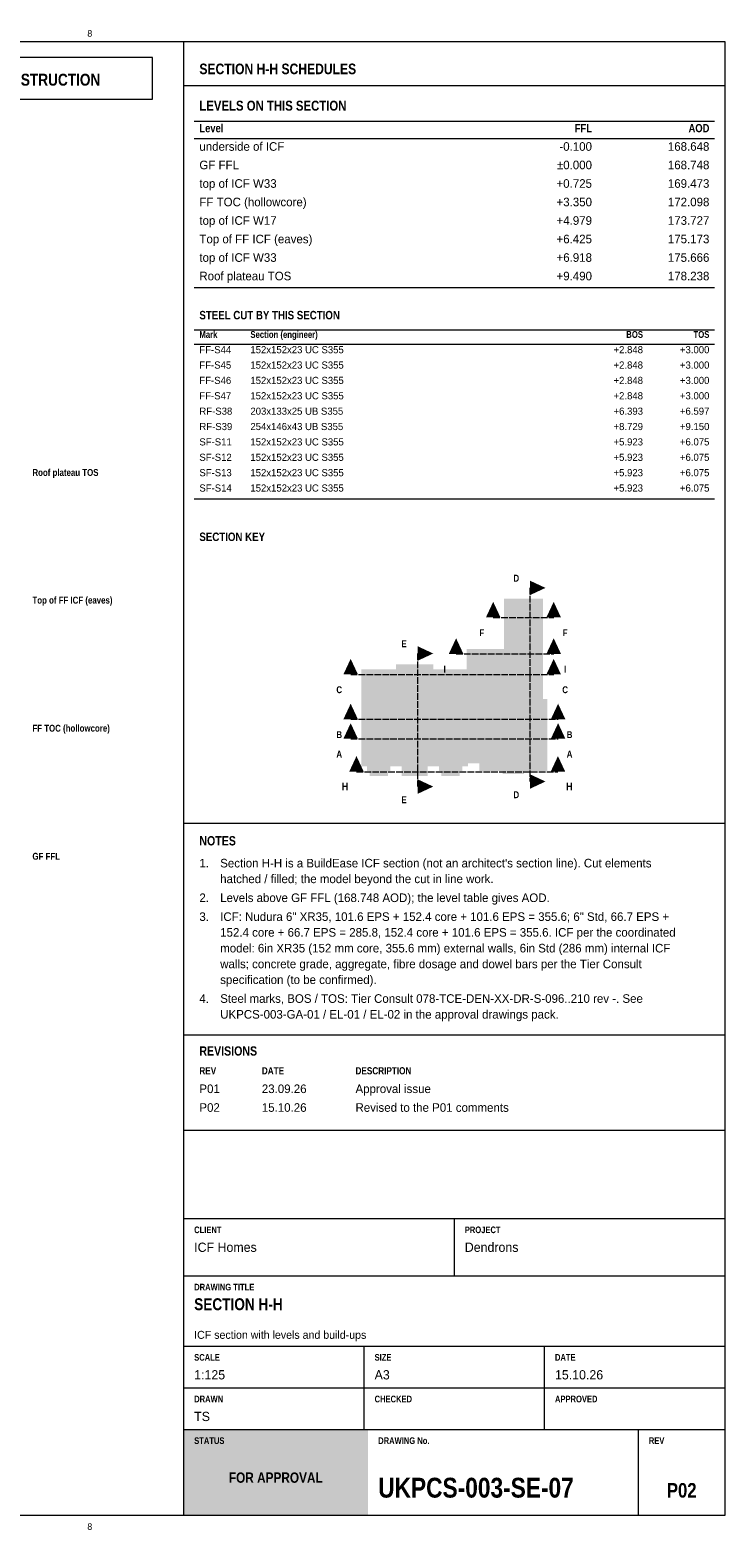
# Model space of a CAD drawing. Header units: millimetres. Extents: x 17 to 413, y 4 to 292.
# Tile 207 of 207: x 279 to 413, y 4 to 292. Entities that reach past the tile are written whole.
import ezdxf
from ezdxf.enums import TextEntityAlignment as Align

# ---------------------------------------------------------------- set-up
doc = ezdxf.new("R2010")
doc.units = ezdxf.units.MM
doc.linetypes.add('DASHED', pattern=[1.524, 1.27, -0.254])
for name, color, linetype in [('FILL-C_B2B2B8', 7, 'Continuous'), ('FILL-RED', 7, 'Continuous'), ('FILL-STEEL_GREY', 7, 'Continuous'), ('FILL-TEAL', 7, 'Continuous'), ('LINE-C_B2B2B8-DASH', 7, 'DASHED'), ('LINE-INK', 7, 'Continuous'), ('LINE-RED', 7, 'Continuous'), ('LINE-RED-DASH', 7, 'DASHED'), ('LINE-TEAL', 7, 'Continuous'), ('TEXT-C_B2B2B8', 7, 'Continuous'), ('TEXT-EPS', 7, 'Continuous'), ('TEXT-INK', 7, 'Continuous'), ('TEXT-RED', 7, 'Continuous'), ('TEXT-STEEL', 7, 'Continuous'), ('TEXT-STEEL_GREY', 7, 'Continuous'), ('TEXT-TEAL', 7, 'Continuous'), ('TEXT-TEAL_DK', 7, 'Continuous'), ('TEXT-WHITE', 7, 'Continuous')]:
    doc.layers.add(name, color=color, linetype=linetype)
doc.styles.add('OpenSansCondensed-Bold', font='OpenSansCondensed-Bold.ttf')

msp = doc.modelspace()

# ---------------------------------------------------------------- hatches: boundary and pattern name
at = {"layer": 'FILL-C_B2B2B8', "true_color": 0xb2b2b8}
h = msp.add_hatch(color=253, dxfattribs=at)
h.dxf.hatch_style = 1
h.paths.add_polyline_path([(378.5, 185.13), (375.5, 186.53), (375.5, 183.73)])
h = msp.add_hatch(color=253, dxfattribs=at)
h.dxf.hatch_style = 1
h.paths.add_polyline_path([(368.46, 182.46), (367.06, 179.46), (369.86, 179.46)])
h = msp.add_hatch(color=253, dxfattribs=at)
h.dxf.hatch_style = 1
h.paths.add_polyline_path([(380.08, 182.46), (378.68, 179.46), (381.48, 179.46)])
h = msp.add_hatch(color=253, dxfattribs=at)
h.dxf.hatch_style = 1
h.paths.add_polyline_path([(356.93, 172.53), (353.93, 173.93), (353.93, 171.13)])
h = msp.add_hatch(color=253, dxfattribs=at)
h.dxf.hatch_style = 1
h.paths.add_polyline_path([(361.33, 175.46), (359.93, 172.46), (362.73, 172.46)])
h = msp.add_hatch(color=253, dxfattribs=at)
h.dxf.hatch_style = 1
h.paths.add_polyline_path([(380.08, 175.46), (378.68, 172.46), (381.48, 172.46)])
h = msp.add_hatch(color=253, dxfattribs=at)
h.dxf.hatch_style = 1
h.paths.add_polyline_path([(341.07, 171.51), (339.67, 168.51), (342.47, 168.51)])
h = msp.add_hatch(color=253, dxfattribs=at)
h.dxf.hatch_style = 1
h.paths.add_polyline_path([(380.08, 171.51), (378.68, 168.51), (381.48, 168.51)])
h = msp.add_hatch(color=253, dxfattribs=at)
h.dxf.hatch_style = 1
h.paths.add_polyline_path([(341.07, 162.89), (339.67, 159.89), (342.47, 159.89)])
h = msp.add_hatch(color=253, dxfattribs=at)
h.dxf.hatch_style = 1
h.paths.add_polyline_path([(380.93, 162.89), (379.53, 159.89), (382.33, 159.89)])
h = msp.add_hatch(color=253, dxfattribs=at)
h.dxf.hatch_style = 1
h.paths.add_polyline_path([(341.07, 159.15), (339.67, 156.15), (342.47, 156.15)])
h = msp.add_hatch(color=253, dxfattribs=at)
h.dxf.hatch_style = 1
h.paths.add_polyline_path([(380.93, 159.15), (379.53, 156.15), (382.33, 156.15)])
h = msp.add_hatch(color=253, dxfattribs=at)
h.dxf.hatch_style = 1
h.paths.add_polyline_path([(356.93, 146.97), (353.93, 148.37), (353.93, 145.57)])
h = msp.add_hatch(color=253, dxfattribs=at)
h.dxf.hatch_style = 1
h.paths.add_polyline_path([(378.5, 147.94), (375.5, 149.34), (375.5, 146.54)])
at = {"layer": 'FILL-RED', "true_color": 0xcc141a}
h = msp.add_hatch(color=242, dxfattribs=at)
h.dxf.hatch_style = 1
h.paths.add_polyline_path([(342.19, 152.83), (340.79, 149.83), (343.59, 149.83)])
h = msp.add_hatch(color=242, dxfattribs=at)
h.dxf.hatch_style = 1
h.paths.add_polyline_path([(380.9, 152.83), (379.5, 149.83), (382.3, 149.83)])
at = {"layer": 'FILL-STEEL_GREY', "true_color": 0x737378}
h = msp.add_hatch(color=8, dxfattribs=at)
h.dxf.hatch_style = 1
h.paths.add_polyline_path([(344.21, 150.83), (343.12, 150.83), (343.12, 169.51), (349.78, 169.51), (349.78, 170.48), (356.95, 170.48), (356.95, 169.51), (363.38, 169.51), (363.38, 173.39), (370.51, 173.39), (370.51, 183.08), (378.03, 183.08), (378.03, 163.81), (378.88, 163.81), (378.88, 149.99), (374.4, 149.99), (374.4, 149.38), (370.26, 149.38), (370.26, 149.99), (365.78, 149.99), (365.78, 151.44), (363.61, 151.44), (363.61, 150.83), (362.52, 150.83), (362.52, 149.99), (362.29, 149.99), (362.29, 149.98), (362.04, 149.98), (362.04, 149.02), (358.51, 149.02), (358.51, 149.98), (358.25, 149.98), (358.25, 149.99), (358.02, 149.99), (358.02, 150.83), (355.86, 150.83), (355.86, 149.02), (350.87, 149.02), (350.87, 150.83), (348.71, 150.83), (348.71, 149.99), (348.48, 149.99), (348.48, 149.98), (348.22, 149.98), (348.22, 149.02), (344.69, 149.02), (344.69, 149.98), (344.44, 149.98), (344.44, 149.99), (344.21, 149.99)])
h.paths.add_polyline_path([(366.12, 156.74), (366.12, 151.82), (366.16, 151.82), (366.16, 150.37), (370.65, 150.37), (370.65, 149.76), (374.01, 149.76), (374.01, 150.37), (378.5, 150.37), (378.5, 156.74)], flags=0)
h.paths.add_polyline_path([(378.5, 157.04), (378.5, 163.43), (377.65, 163.43), (377.65, 182.7), (370.89, 182.7), (370.89, 173), (363.76, 173), (363.76, 169.13), (363.61, 169.13), (363.61, 151.82), (365.82, 151.82), (365.82, 157.04)], flags=0)
h.paths.add_polyline_path([(343.5, 151.22), (344.59, 151.22), (344.59, 150.37), (345.08, 150.37), (345.08, 150.37), (347.84, 150.37), (347.84, 150.37), (348.32, 150.37), (348.32, 151.22), (351.26, 151.22), (351.26, 149.4), (355.47, 149.4), (355.47, 151.22), (358.41, 151.22), (358.41, 150.37), (358.89, 150.37), (358.89, 150.37), (361.65, 150.37), (361.65, 150.37), (362.14, 150.37), (362.14, 151.22), (363.23, 151.22), (363.23, 169.13), (356.87, 169.13), (356.87, 152.92), (356.56, 152.92), (356.56, 169.13), (356.56, 169.13), (356.56, 170.1), (350.17, 170.1), (350.17, 169.13), (350.17, 169.13), (350.17, 169.13), (350.17, 169.13), (350.17, 168.81), (350.17, 168.42), (350.17, 168.16), (350.17, 164.73), (350.17, 163.33), (350.17, 163.07), (350.17, 163.03), (350.17, 162.95), (350.17, 162.81), (350.17, 162.62), (350.17, 162.62), (350.17, 162.41), (350.17, 162.39), (350.17, 160.73), (350.17, 160.7), (350.17, 160.6), (350.17, 160.6), (350.17, 160.6), (350.17, 159.83), (350.17, 159.83), (350.17, 159.56), (350.17, 157.81), (350.17, 156.73), (350.17, 152.92), (350.01, 152.92), (350, 152.92), (349.94, 152.92), (349.86, 152.92), (349.86, 153.24), (349.86, 155.24), (349.86, 158.47), (349.86, 159.44), (349.86, 161.83), (349.86, 162.08), (349.86, 162.08), (349.86, 162.81), (349.86, 163.64), (349.86, 163.64), (349.86, 169.02), (349.86, 169.13), (343.5, 169.13)], flags=0)
h.paths.add_polyline_path([(361.65, 149.98), (358.89, 149.98), (358.89, 149.4), (361.65, 149.4)], flags=0)
h.paths.add_polyline_path([(345.08, 149.98), (345.08, 149.4), (347.84, 149.4), (347.84, 149.98)], flags=0)
at = {"layer": 'FILL-TEAL', "true_color": 0x009e85}
h = msp.add_hatch(color=124, dxfattribs=at)
h.dxf.hatch_style = 1
h.paths.add_polyline_path([(309.01, 7), (344.37, 7), (344.37, 23.5), (309.01, 23.5)])

# ---------------------------------------------------------------- linework, layer by layer
at = {"layer": 'LINE-C_B2B2B8-DASH', "lineweight": 5}
for p, q in [((375.5, 185.13), (375.5, 147.94)), ((368.46, 179.46), (380.08, 179.46)), ((353.93, 172.53), (353.93, 146.97)), ((361.33, 172.46), (380.08, 172.46)), ((341.07, 168.51), (380.08, 168.51)), ((341.07, 159.89), (380.93, 159.89)), ((341.07, 156.15), (380.93, 156.15))]:
    msp.add_line(p, q, dxfattribs=at)
at = {"layer": 'LINE-INK', "lineweight": 5}
for p, q in [((309, 7), (309, 290)), ((311, 274.8), (411, 274.8)), ((311, 271.45), (411, 271.45)), ((311, 242.81), (411, 242.81)), ((311, 234.71), (411, 234.71)), ((311, 231.96), (411, 231.96)), ((311, 202.23), (411, 202.23)), ((309, 139.97), (413, 139.97)), ((309, 99.3), (413, 99.3)), ((309, 81), (413, 81)), ((309, 64), (413, 64)), ((361, 53), (361, 64)), ((309, 53), (413, 53)), ((309, 39.5), (413, 39.5)), ((343.67, 31.5), (343.67, 39.5)), ((378.33, 31.5), (378.33, 39.5)), ((309, 31.5), (413, 31.5)), ((343.67, 23.5), (343.67, 31.5)), ((378.33, 23.5), (378.33, 31.5)), ((309, 23.5), (413, 23.5)), ((396.36, 7), (396.36, 23.5))]:
    msp.add_line(p, q, dxfattribs=at)
msp.add_lwpolyline([(20, 7), (413, 7), (413, 290), (20, 290)], close=True, dxfattribs=at)
at = {"layer": 'LINE-RED', "lineweight": 5}
msp.add_lwpolyline([(226.21, 279), (303, 279), (303, 287), (226.21, 287)], close=True, dxfattribs=at)
at = {"layer": 'LINE-RED-DASH', "lineweight": 5}
msp.add_line((342.19, 149.83), (380.9, 149.83), dxfattribs=at)
at = {"layer": 'LINE-TEAL', "lineweight": 5}
msp.add_line((309, 281.6), (413, 281.6), dxfattribs=at)

# ---------------------------------------------------------------- texts
at = {"layer": 'TEXT-C_B2B2B8', "style": 'OpenSansCondensed-Bold'}
for s, p in [('D', (372.9, 186.33)), ('F', (366.26, 175.86)), ('F', (382.28, 175.86)), ('E', (351.33, 173.73)), ('I', (359.13, 168.86)), ('I', (382.28, 168.86)), ('C', (338.87, 164.91)), ('C', (382.28, 164.91)), ('B', (338.87, 156.29)), ('B', (383.13, 156.29)), ('A', (338.87, 152.55)), ('A', (383.13, 152.55)), ('E', (351.33, 143.77)), ('D', (372.9, 144.74))]:
    msp.add_text(s, height=1.32, dxfattribs=at).set_placement(p, align=Align.CENTER)
at = {"layer": 'TEXT-EPS', "style": 'OpenSansCondensed-Bold'}
msp.add_text('STATUS', height=1.27, dxfattribs=at).set_placement((311, 20.7))
at = {"layer": 'TEXT-INK', "style": 'OpenSansCondensed-Bold'}
for s, height, p in [('LEVELS ON THIS SECTION', 1.905, (312, 276.8)), ('STEEL CUT BY THIS SECTION', 1.6256, (312, 236.71)), ('NOTES', 1.778, (312, 135.67)), ('REVISIONS', 1.778, (312, 95.3)), ('SECTION H-H', 2.286, (311, 46.4)), ('UKPCS-003-SE-07', 3.81, (346.36, 10.4))]:
    msp.add_text(s, height=height, dxfattribs=at).set_placement(p)
at = {"layer": 'TEXT-INK'}
for s, height, p in [('underside of ICF', 1.651, (312, 269.09)), ('GF FFL', 1.651, (312, 265.54)), ('top of ICF W33', 1.651, (312, 261.98)), ('FF TOC (hollowcore)', 1.651, (312, 258.43)), ('top of ICF W17', 1.651, (312, 254.87)), ('Top of FF ICF (eaves)', 1.651, (312, 251.32)), ('top of ICF W33', 1.651, (312, 247.76)), ('Roof plateau TOS', 1.651, (312, 244.21)), ('FF-S44', 1.372, (312, 230.2)), ('152x152x23 UC S355', 1.3716, (321.8, 230.2)), ('FF-S45', 1.372, (312, 227.25)), ('152x152x23 UC S355', 1.3716, (321.8, 227.25)), ('FF-S46', 1.372, (312, 224.3)), ('152x152x23 UC S355', 1.3716, (321.8, 224.3)), ('FF-S47', 1.372, (312, 221.35)), ('152x152x23 UC S355', 1.3716, (321.8, 221.35)), ('RF-S38', 1.372, (312, 218.39)), ('203x133x25 UB S355', 1.3716, (321.8, 218.39)), ('RF-S39', 1.372, (312, 215.44)), ('254x146x43 UB S355', 1.3716, (321.8, 215.44)), ('SF-S11', 1.372, (312, 212.49)), ('152x152x23 UC S355', 1.3716, (321.8, 212.49)), ('SF-S12', 1.372, (312, 209.53)), ('152x152x23 UC S355', 1.3716, (321.8, 209.53)), ('SF-S13', 1.372, (312, 206.58)), ('152x152x23 UC S355', 1.3716, (321.8, 206.58)), ('SF-S14', 1.372, (312, 203.63)), ('152x152x23 UC S355', 1.3716, (321.8, 203.63)), ('1.', 1.651, (312, 131.44)), ("Section H-H is a BuildEase ICF section (not an architect's section line). Cut elements", 1.651, (316, 131.44)), ('hatched / filled; the model beyond the cut in line work.', 1.651, (316, 128.42)), ('2.', 1.651, (312, 124.79)), ('Levels above GF FFL (168.748 AOD); the level table gives AOD.', 1.651, (316, 124.79)), ('3.', 1.651, (312, 121.16)), ('ICF: Nudura 6" XR35, 101.6 EPS + 152.4 core + 101.6 EPS = 355.6; 6" Std, 66.7 EPS +', 1.651, (316, 121.16)), ('152.4 core + 66.7 EPS = 285.8, 152.4 core + 101.6 EPS = 355.6. ICF per the coordinated', 1.651, (316, 118.14)), ('model: 6in XR35 (152 mm core, 355.6 mm) external walls, 6in Std (286 mm) internal ICF', 1.651, (316, 115.11)), ('walls; concrete grade, aggregate, fibre dosage and dowel bars per the Tier Consult', 1.651, (316, 112.08)), ('specification (to be confirmed).', 1.651, (316, 109.05)), ('4.', 1.651, (312, 105.43)), ('Steel marks, BOS / TOS: Tier Consult 078-TCE-DEN-XX-DR-S-096..210 rev -. See', 1.651, (316, 105.43)), ('UKPCS-003-GA-01 / EL-01 / EL-02 in the approval drawings pack.', 1.651, (316, 102.4)), ('P01', 1.651, (312, 88.1)), ('23.09.26', 1.651, (324, 88.1)), ('Approval issue', 1.651, (342, 88.1)), ('P02', 1.651, (312, 84.5)), ('15.10.26', 1.651, (324, 84.5)), ('Revised to the P01 comments', 1.651, (342, 84.5)), ('ICF Homes', 1.778, (311, 57.6)), ('Dendrons', 1.778, (363, 57.6)), ('1:125', 1.778, (311, 33.1)), ('A3', 1.778, (345.67, 33.1)), ('15.10.26', 1.778, (380.33, 33.1)), ('TS', 1.778, (311, 25.1))]:
    msp.add_text(s, height=height, dxfattribs=at).set_placement(p)
for s, height, p in [('-0.100', 1.651, (387.44, 269.09)), ('168.648', 1.651, (410, 269.09)), ('±0.000', 1.651, (387.44, 265.54)), ('168.748', 1.651, (410, 265.54)), ('+0.725', 1.651, (387.44, 261.98)), ('169.473', 1.651, (410, 261.98)), ('+3.350', 1.651, (387.44, 258.43)), ('172.098', 1.651, (410, 258.43)), ('+4.979', 1.651, (387.44, 254.87)), ('173.727', 1.651, (410, 254.87)), ('+6.425', 1.651, (387.44, 251.32)), ('175.173', 1.651, (410, 251.32)), ('+6.918', 1.651, (387.44, 247.76)), ('175.666', 1.651, (410, 247.76)), ('+9.490', 1.651, (387.44, 244.21)), ('178.238', 1.651, (410, 244.21)), ('+2.848', 1.372, (397.24, 230.2)), ('+3.000', 1.372, (410, 230.2)), ('+2.848', 1.372, (397.24, 227.25)), ('+3.000', 1.372, (410, 227.25)), ('+2.848', 1.372, (397.24, 224.3)), ('+3.000', 1.372, (410, 224.3)), ('+2.848', 1.372, (397.24, 221.35)), ('+3.000', 1.372, (410, 221.35)), ('+6.393', 1.372, (397.24, 218.39)), ('+6.597', 1.372, (410, 218.39)), ('+8.729', 1.372, (397.24, 215.44)), ('+9.150', 1.372, (410, 215.44)), ('+5.923', 1.372, (397.24, 212.49)), ('+6.075', 1.372, (410, 212.49)), ('+5.923', 1.372, (397.24, 209.53)), ('+6.075', 1.372, (410, 209.53)), ('+5.923', 1.372, (397.24, 206.58)), ('+6.075', 1.372, (410, 206.58)), ('+5.923', 1.372, (397.24, 203.63)), ('+6.075', 1.372, (410, 203.63))]:
    msp.add_text(s, height=height, dxfattribs=at).set_placement(p, align=Align.RIGHT)
at = {"layer": 'TEXT-INK', "style": 'OpenSansCondensed-Bold'}
msp.add_text('P02', height=2.794, dxfattribs=at).set_placement((404.68, 10.4), align=Align.CENTER)
at = {"layer": 'TEXT-RED', "style": 'OpenSansCondensed-Bold'}
for s, height, p in [('FOR APPROVAL - NOT FOR CONSTRUCTION', 2.286, (264.6, 281.6)), ('H', 1.52, (339.99, 146.23)), ('H', 1.52, (383.1, 146.23))]:
    msp.add_text(s, height=height, dxfattribs=at).set_placement(p, align=Align.CENTER)
at = {"layer": 'TEXT-STEEL', "style": 'OpenSansCondensed-Bold'}
for s, height, p in [('Roof plateau TOS', 1.3208, (279.92, 206.64)), ('Top of FF ICF (eaves)', 1.3208, (279.92, 182.12)), ('FF TOC (hollowcore)', 1.3208, (279.92, 157.52)), ('GF FFL', 1.321, (279.92, 132.92))]:
    msp.add_text(s, height=height, dxfattribs=at).set_placement(p)
at = {"layer": 'TEXT-STEEL_GREY'}
for p in [(290.94, 291), (290.94, 4.2)]:
    msp.add_text('8', height=1.27, dxfattribs=at).set_placement(p, align=Align.CENTER)
at = {"layer": 'TEXT-STEEL_GREY', "style": 'OpenSansCondensed-Bold'}
for s, height, p in [('Level', 1.575, (312, 272.65)), ('Mark', 1.295, (312, 233.16)), ('Section (engineer)', 1.2954, (321.8, 233.16)), ('REV', 1.372, (312, 91.7)), ('DATE', 1.372, (324, 91.7)), ('DESCRIPTION', 1.3716, (342, 91.7)), ('CLIENT', 1.27, (311, 61.2)), ('PROJECT', 1.27, (363, 61.2)), ('DRAWING TITLE', 1.27, (311, 50.2)), ('SCALE', 1.27, (311, 36.7)), ('SIZE', 1.27, (345.67, 36.7)), ('DATE', 1.27, (380.33, 36.7)), ('DRAWN', 1.27, (311, 28.7)), ('CHECKED', 1.27, (345.67, 28.7)), ('APPROVED', 1.27, (380.33, 28.7)), ('DRAWING No.', 1.27, (346.36, 20.7)), ('REV', 1.27, (398.36, 20.7))]:
    msp.add_text(s, height=height, dxfattribs=at).set_placement(p)
for s, height, p in [('FFL', 1.575, (387.44, 272.65)), ('AOD', 1.575, (410, 272.65)), ('BOS', 1.295, (397.24, 233.16)), ('TOS', 1.295, (410, 233.16))]:
    msp.add_text(s, height=height, dxfattribs=at).set_placement(p, align=Align.RIGHT)
at = {"layer": 'TEXT-STEEL_GREY'}
msp.add_text('ICF section with levels and build-ups', height=1.524, dxfattribs=at).set_placement((311, 40.9))
at = {"layer": 'TEXT-TEAL', "style": 'OpenSansCondensed-Bold'}
msp.add_text('SECTION H-H SCHEDULES', height=2.032, dxfattribs=at).set_placement((312, 283.8))
at = {"layer": 'TEXT-TEAL_DK', "style": 'OpenSansCondensed-Bold'}
msp.add_text('SECTION KEY', height=1.6256, dxfattribs=at).set_placement((312, 194.13))
at = {"layer": 'TEXT-WHITE', "style": 'OpenSansCondensed-Bold'}
msp.add_text('FOR APPROVAL', height=1.9812, dxfattribs=at).set_placement((326.68, 13.25), align=Align.CENTER)

doc.saveas('drawing.dxf')
